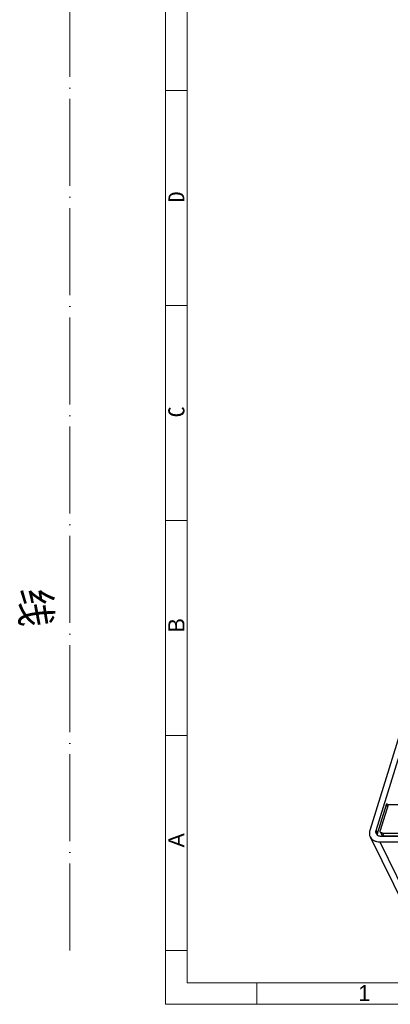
# Model space of a CAD drawing. Header units: millimetres. Extents: x 4152 to 5131, y 2288 to 2980.
# Tile 1 of 14: x 4187 to 4289, y 2327 to 2598. Entities that reach past the tile are written whole.
import ezdxf

# ---------------------------------------------------------------- set-up
doc = ezdxf.new("R2010")
doc.units = ezdxf.units.MM
doc.linetypes.add('ACAD_ISO04W100', pattern=[30, 24, -3, 0, -3])
doc.linetypes.add('CENTERLINE', pattern=[30, 12, -1.5, 3, -1.5, 12])
doc.layers.add('框', color=1, linetype='CENTERLINE', lineweight=5)
doc.styles.add('s', font='txt')
doc.styles.get("Standard").update_dxf_attribs({"font": 'arial.ttf'})

msp = doc.modelspace()

# ---------------------------------------------------------------- linework, layer by layer
at = {"color": 7, "linetype": 'Continuous'}
for p, q in [((4322.766, 2501.749), (4283.551, 2374.85)), ((4285.301, 2374.85), (4324.516, 2501.749)), ((4285.698, 2374.042), (4288.239, 2382.267)), ((4288.592, 2381.924), (4286.406, 2374.85)), ((4288.505, 2381.726), (4288.239, 2382.267)), ((4293.927, 2381.9), (4288.861, 2381.9)), ((4285.301, 2374.85), (4285.698, 2374.042)), ((4286.427, 2374.454), (4286.824, 2373.646)), ((4283.644, 2373.088), (4293.253, 2353.508)), ((4286.267, 2371.717), (4295.876, 2352.136)), ((4286.267, 2371.717), (4435.479, 2371.717)), ((4435.939, 2373.205), (4286.727, 2373.205)), ((4287.017, 2374.145), (4287.414, 2373.337)), ((4287.017, 2374.145), (4436.229, 2374.145)), ((4287.414, 2373.337), (4436.626, 2373.337))]:
    msp.add_line(p, q, dxfattribs=at)
msp.add_arc((4287.312, 2373.925), 0.569, 235.43579, 240.09533, dxfattribs=at)
for points, knots in [([(4288.274, 2381.606), (4288.226, 2381.704), (4288.171, 2381.929), (4288.205, 2382.156), (4288.239, 2382.267)], [0, 0, 0, 0, 0.4825682, 1, 1, 1, 1]), ([(4283.551, 2374.85), (4283.459, 2374.554), (4283.368, 2373.948), (4283.517, 2373.348), (4283.644, 2373.088)], [0, 0, 0, 0, 0.5174374, 1, 1, 1, 1]), ([(4285.35, 2373.925), (4285.283, 2374.062), (4285.205, 2374.377), (4285.253, 2374.695), (4285.301, 2374.85)], [0, 0, 0, 0, 0.4826439, 1, 1, 1, 1]), ([(4286.427, 2374.454), (4286.399, 2374.512), (4286.365, 2374.647), (4286.386, 2374.784), (4286.406, 2374.85)], [0, 0, 0, 0, 0.4830156, 1, 1, 1, 1]), ([(4287.017, 2374.145), (4286.893, 2374.145), (4286.656, 2374.187), (4286.474, 2374.358), (4286.427, 2374.454)], [0, 0, 0, 0, 0.5364887, 1, 1, 1, 1]), ([(4283.644, 2373.088), (4283.748, 2372.877), (4284.037, 2372.479), (4284.657, 2372.04), (4285.422, 2371.772), (4285.979, 2371.717), (4286.267, 2371.717)], [0, 0, 0, 0, 0.2268631, 0.4650388, 0.7220728, 1, 1, 1, 1]), ([(4286.727, 2373.205), (4286.438, 2373.205), (4286.004, 2373.287), (4285.557, 2373.605), (4285.404, 2373.814), (4285.35, 2373.925)], [0, 0, 0, 0, 0.5332217, 0.7722684, 1, 1, 1, 1]), ([(4285.635, 2373.545), (4285.632, 2373.586), (4285.63, 2373.753), (4285.66, 2373.921), (4285.698, 2374.042)], [0, 0, 0, 0, 0.2428136, 1, 1, 1, 1]), ([(4286.824, 2373.646), (4286.851, 2373.59), (4286.905, 2373.521), (4286.972, 2373.469), (4286.989, 2373.456)], [0, 0, 0, 0, 0.7420764, 1, 1, 1, 1]), ([(4287.029, 2373.432), (4287.056, 2373.416), (4287.177, 2373.359), (4287.312, 2373.337), (4287.414, 2373.337)], [0, 0, 0, 0, 0.2362048, 1, 1, 1, 1])]:
    msp.add_open_spline(points, degree=3, knots=knots, dxfattribs=at)
for points in [[(4288.427, 2381.394), (4288.365, 2381.456), (4288.313, 2381.528), (4288.274, 2381.606)], [(4288.861, 2381.9), (4288.771, 2381.9), (4288.681, 2381.908), (4288.592, 2381.924)]]:
    msp.add_open_spline(points, degree=3, dxfattribs=at)
at = {"layer": '框', "color": 1, "linetype": 'ACAD_ISO04W100', "lineweight": 15}
msp.add_line((4200.866, 2341.753), (4200.866, 2934.342), dxfattribs=at)
at = {"layer": '框', "color": 1, "linetype": 'Continuous', "lineweight": 15}
for p, q in [((4233.164, 2578.789), (4227.238, 2578.789)), ((4233.164, 2519.53), (4227.238, 2519.53)), ((4233.164, 2460.271), (4227.238, 2460.271)), ((4233.164, 2401.012), (4227.238, 2401.012)), ((4233.164, 2341.753), (4227.238, 2341.753)), ((4252.423, 2326.938), (4252.423, 2332.864))]:
    msp.add_line(p, q, dxfattribs=at)
for points in [[(4227.238, 2326.938), (5107.234, 2326.938), (5107.234, 2949.157), (4227.238, 2949.157)], [(4233.164, 2332.864), (5101.308, 2332.864), (5101.308, 2943.231), (4233.164, 2943.231)]]:
    msp.add_lwpolyline(points, close=True, dxfattribs=at)

# ---------------------------------------------------------------- texts
at = {"layer": '框', "color": 1, "linetype": 'ACAD_ISO04W100', "lineweight": 15, "insert": (4191.028, 2623.551), "char_height": 8.2412, "width": 436.08931, "attachment_point": 5, "rotation": 270, "style": 's'}
msp.add_mtext('装                                订                               线', dxfattribs=at)
at = {"layer": '框', "color": 1, "linetype": 'Continuous', "lineweight": 15, "char_height": 4.444, "width": 5.9259, "attachment_point": 1, "rotation": 90, "style": 's'}
for s, insert in [('D', (4228.008, 2547.921)), ('C', (4228.008, 2488.662))]:
    msp.add_mtext(s, dxfattribs=dict(at, insert=insert))
at = {"layer": '框', "color": 1, "linetype": 'Continuous', "lineweight": 15, "char_height": 4.44442, "width": 5.9259, "attachment_point": 1, "rotation": 90}
for s, insert in [('{\\f\uffbfﾬￌﾣﾤ_GB2312|b0|i0|c134|p49;B}', (4228.008, 2429.403)), ('{\\f\uffbfﾬￌﾣﾤ_GB2312|b0|i0|c134|p49;A}', (4228.008, 2370.144))]:
    msp.add_mtext(s, dxfattribs=dict(at, insert=insert))
at = {"layer": '框', "color": 1, "linetype": 'Continuous', "lineweight": 15, "insert": (4280.401, 2332.259), "char_height": 4.44442, "width": 2.29414, "attachment_point": 1}
msp.add_mtext('{\\fﾷￂￋￎ_GB2312|b0|i0|c134|p49;1}', dxfattribs=at)

doc.saveas('drawing.dxf')
